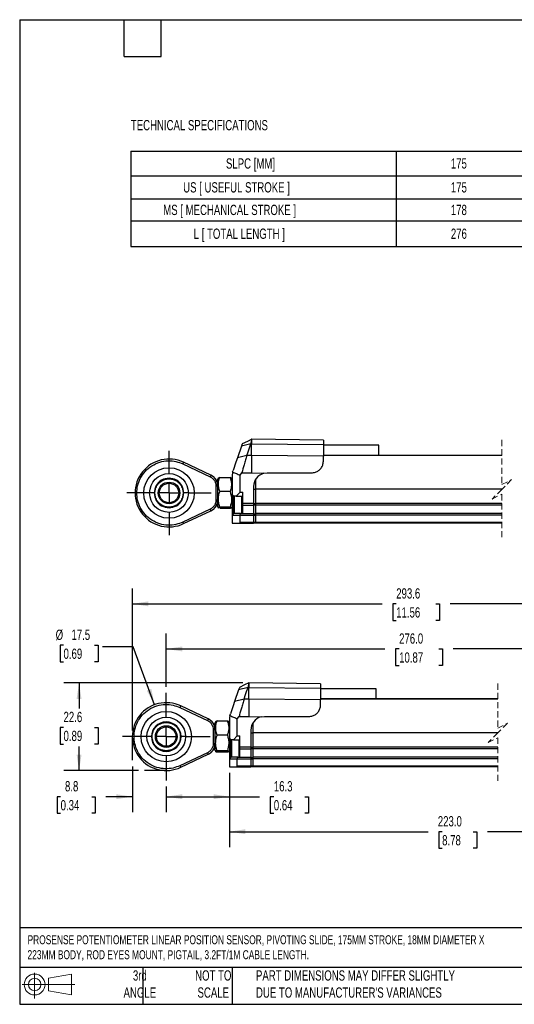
# Model space of a CAD drawing. Header units: millimetres. Extents: x 8 to 341, y 8 to 262.
# Tile 1 of 5: x 8 to 136, y 8 to 262. Entities that reach past the tile are written whole.
import ezdxf

# ---------------------------------------------------------------- set-up
doc = ezdxf.new("R2010")
doc.units = ezdxf.units.MM
doc.header["$LTSCALE"] = 1.25
doc.linetypes.add('CENTERX2', pattern=[20.32, 12.7, -2.54, 2.54, -2.54])
doc.linetypes.add('HIDDEN', pattern=[1.905, 1.27, -0.635])
doc.layers.add('CENTER', color=40, linetype='CENTERX2')
doc.layers.add('DIMENSIONS', color=140, linetype='Continuous', lineweight=25)
doc.layers.add('TEXT', color=140, linetype='Continuous', lineweight=25)
doc.styles.add('SLDTEXTSTYLE0', font='TXT', dxfattribs={"width": 0.7})
doc.dimstyles.new('SLDDIMSTYLE0', dxfattribs={"dimtxt": 2.69751, "dimasz": 4.1275, "dimexe": 0, "dimexo": 0.0625, "dimgap": 0.674377, "dimtad": 0, "dimtih": 1, "dimtoh": 1, "dimrnd": 1e-09, "dimzin": 12, "dimdsep": 46, "dimtxsty": 'SLDTEXTSTYLE0', "dimsah": 1, "dimcen": 0.09, "dimadec": 0, "dimazin": 3, "dimtfac": 1, "dimtmove": 0, "dimatfit": 0, "dimfxl": 0, "dimfrac": 2, "dimtolj": 1, "dimtzin": 12, "dimarcsym": 0})
doc.dimstyles.new('SLDDIMSTYLE1', dxfattribs={"dimtxt": 2.69751, "dimasz": 4.1275, "dimexe": 0, "dimexo": 0.0625, "dimgap": 0.674377, "dimtad": 0, "dimtih": 1, "dimtoh": 1, "dimrnd": 1e-09, "dimzin": 12, "dimdsep": 46, "dimtxsty": 'SLDTEXTSTYLE0', "dimsah": 1, "dimcen": 0.09, "dimadec": 0, "dimazin": 3, "dimtfac": 1, "dimtofl": 0, "dimtmove": 0, "dimatfit": 3, "dimfxl": 0, "dimfrac": 2, "dimtolj": 1, "dimtzin": 12, "dimarcsym": 0})
doc.dimstyles.new('SLDDIMSTYLE3', dxfattribs={"dimtxt": 2.69751, "dimasz": 4.1275, "dimexe": 0, "dimexo": 0.0625, "dimgap": 0.674377, "dimtad": 0, "dimtih": 1, "dimtoh": 1, "dimrnd": 1e-09, "dimzin": 4, "dimdsep": 46, "dimtxsty": 'SLDTEXTSTYLE0', "dimsah": 1, "dimcen": 0.09, "dimadec": 0, "dimazin": 1, "dimtfac": 1, "dimtofl": 0, "dimtmove": 0, "dimatfit": 3, "dimfxl": 0, "dimfrac": 2, "dimtolj": 1, "dimtzin": 12, "dimarcsym": 0})
doc.dimstyles.new('SLDDIMSTYLE4', dxfattribs={"dimtxt": 2.69751, "dimasz": 4.1275, "dimexe": 0, "dimexo": 0.0625, "dimgap": 0.674377, "dimtad": 0, "dimtih": 1, "dimtoh": 1, "dimrnd": 1e-09, "dimzin": 12, "dimdsep": 46, "dimtxsty": 'SLDTEXTSTYLE0', "dimsah": 1, "dimcen": 0, "dimadec": 0, "dimazin": 3, "dimtfac": 1, "dimtofl": 0, "dimtmove": 0, "dimatfit": 3, "dimfxl": 0, "dimfrac": 2, "dimtolj": 1, "dimtzin": 12, "dimarcsym": 0})

# ---------------------------------------------------------------- blocks, each defined once
blk = doc.blocks.new('Block11')
at = {"color": 7, "linetype": 'Continuous', "lineweight": 18}
for p, q in [((3.24, 6.64), (3.24, 0)), ((6.85, 5.21), (12.72, 6.29)), ((6.85, 2), (6.85, 5.21)), ((12.72, 6.29), (12.72, 0.91)), ((0, 3.6), (13.59, 3.6)), ((6.85, 2), (12.72, 0.91))]:
    blk.add_line(p, q, dxfattribs=at)
for radius in [2.69, 1.61]:
    blk.add_circle((3.24, 3.6), radius, dxfattribs=at)
blk = doc.blocks.new('Block12')
at = {"color": 7, "linetype": 'Continuous'}
blk.add_blockref('Block11', (0, 0), dxfattribs=at)
blk = doc.blocks.new('SW_TABLEANNOTATION_0')
at = {"layer": 'DIMENSIONS', "color": 0}
for p, q in [((0, 0), (0, -6.37)), ((0, 0), (68.44, 0)), ((68.44, 0), (68.44, -6.37)), ((68.44, 0), (103.4, 0)), ((103.4, 0), (103.4, -6.37)), ((0, -6.37), (0, -12.32)), ((0, -6.37), (68.44, -6.37)), ((68.44, -6.37), (68.44, -12.32)), ((68.44, -6.37), (103.4, -6.37)), ((103.4, -6.37), (103.4, -12.32)), ((0, -12.32), (0, -18)), ((0, -12.32), (68.44, -12.32)), ((68.44, -12.32), (68.44, -18)), ((68.44, -12.32), (103.4, -12.32)), ((103.4, -12.32), (103.4, -18)), ((0, -18), (0, -24.6)), ((0, -18), (68.44, -18)), ((68.44, -18), (68.44, -24.6)), ((68.44, -18), (103.4, -18)), ((103.4, -18), (103.4, -24.6)), ((0, -24.6), (68.44, -24.6)), ((68.44, -24.6), (103.4, -24.6))]:
    blk.add_line(p, q, dxfattribs=at)
at = {"layer": 'DIMENSIONS', "color": 0, "attachment_point": 1, "style": 'SLDTEXTSTYLE0'}
for s, insert, char_height in [('SLPC [MM]', (24.54, -1.87), 2.646), ('175', (82.56, -1.87), 2.646), ('US [ USEFUL STROKE ]', (13.5, -8.03), 2.6458), ('175', (82.56, -8.03), 2.646), ('MS [ MECHANICAL STROKE ]', (8.35, -13.85), 2.6458), ('178', (82.56, -13.85), 2.646), ('L [ TOTAL LENGTH ]', (16.21, -19.99), 2.6458), ('276', (82.56, -19.99), 2.646)]:
    blk.add_mtext(s, dxfattribs=dict(at, insert=insert, char_height=char_height))
blk = doc.blocks.new('SW_BROKEN_VIEW_0')
at = {"color": 0}
for p, q in [((-8.75, 8.75), (-8.75, 2.65)), ((185.34, 8.73), (185.34, 3.49)), ((0, 0), (-5.61, 0))]:
    blk.add_line(p, q, dxfattribs=at)
blk = doc.blocks.new('_D_1')
at = {"layer": 'DIMENSIONS'}
for p, q in [((37, 69.3), (37, 57.53)), ((45.75, 64.12), (45.75, 57.53)), ((18.5, 61.5), (17.59, 61.5)), ((17.59, 61.5), (17.59, 57.21)), ((26.51, 61.5), (27.42, 61.5)), ((27.42, 61.5), (27.42, 57.21)), ((37, 61.5), (30.17, 61.5)), ((45.75, 61.5), (53.68, 61.5)), ((17.59, 57.21), (18.5, 57.21)), ((27.42, 57.21), (26.51, 57.21))]:
    blk.add_line(p, q, dxfattribs=at)
for points in [[(37, 61.5), (32.87, 62.13), (32.87, 60.86)], [(45.75, 61.5), (49.87, 60.86), (49.87, 62.13)]]:
    blk.add_solid(points, dxfattribs=at)
at = {"layer": 'DIMENSIONS', "char_height": 2.646, "attachment_point": 1, "style": 'SLDTEXTSTYLE0'}
for s, insert in [('8.8', (19.62, 65.51)), ('0.34', (18.5, 60.62))]:
    blk.add_mtext(s, dxfattribs=dict(at, insert=insert))
blk = doc.blocks.new('_D_2')
at = {"layer": 'DIMENSIONS'}
for p, q in [((65.47, 90.84), (19.29, 90.84)), ((23.26, 90.84), (23.26, 84.26)), ((19.25, 79.37), (18.35, 79.37)), ((18.35, 79.37), (18.35, 75.08)), ((27.27, 79.37), (28.17, 79.37)), ((28.17, 79.37), (28.17, 75.08)), ((18.35, 75.08), (19.25, 75.08)), ((23.26, 68.24), (23.26, 74.48)), ((28.17, 75.08), (27.27, 75.08)), ((38.55, 68.24), (19.29, 68.24))]:
    blk.add_line(p, q, dxfattribs=at)
for points in [[(23.26, 90.84), (22.62, 86.72), (23.89, 86.72)], [(23.26, 68.24), (23.89, 72.37), (22.62, 72.37)]]:
    blk.add_solid(points, dxfattribs=at)
at = {"layer": 'DIMENSIONS', "char_height": 2.646, "attachment_point": 1, "style": 'SLDTEXTSTYLE0'}
for s, insert in [('22.6', (19.25, 83.39)), ('0.89', (19.25, 78.5))]:
    blk.add_mtext(s, dxfattribs=dict(at, insert=insert))
blk = doc.blocks.new('_D_3')
at = {"layer": 'DIMENSIONS'}
for p, q in [((37, 78.58), (37, 115.21)), ((231.08, 78.56), (231.08, 115.21)), ((167.4, 113), (165.64, 109.48)), ((168.28, 111.24), (167.4, 113)), ((37, 111.24), (101.43, 111.24)), ((105.08, 111.24), (104.17, 111.24)), ((104.17, 111.24), (104.17, 106.95)), ((115.34, 111.24), (116.25, 111.24)), ((116.25, 111.24), (116.25, 106.95)), ((164.75, 111.24), (119, 111.24)), ((165.64, 109.48), (164.75, 111.24)), ((231.08, 111.24), (168.28, 111.24)), ((104.17, 106.95), (105.08, 106.95)), ((116.25, 106.95), (115.34, 106.95))]:
    blk.add_line(p, q, dxfattribs=at)
for points in [[(37, 111.24), (41.12, 110.61), (41.12, 111.88)], [(231.08, 111.24), (226.96, 111.88), (226.96, 110.61)]]:
    blk.add_solid(points, dxfattribs=at)
at = {"layer": 'DIMENSIONS', "char_height": 2.646, "attachment_point": 1, "style": 'SLDTEXTSTYLE0'}
for s, insert in [('293.6', (105.08, 115.26)), ('11.56', (105.08, 110.36))]:
    blk.add_mtext(s, dxfattribs=dict(at, insert=insert))
blk = doc.blocks.new('_D_6')
at = {"layer": 'DIMENSIONS'}
for p, q in [((62.07, 67.61), (62.07, 48.5)), ((185.51, 67.59), (185.51, 48.5)), ((152.83, 54.23), (151.06, 50.7)), ((153.71, 52.47), (152.83, 54.23)), ((62.07, 52.47), (113.28, 52.47)), ((116.93, 52.47), (116.03, 52.47)), ((116.03, 52.47), (116.03, 48.18)), ((124.95, 52.47), (125.85, 52.47)), ((125.85, 52.47), (125.85, 48.18)), ((150.18, 52.47), (128.6, 52.47)), ((151.06, 50.7), (150.18, 52.47)), ((185.51, 52.47), (153.71, 52.47)), ((116.03, 48.18), (116.93, 48.18)), ((125.85, 48.18), (124.95, 48.18))]:
    blk.add_line(p, q, dxfattribs=at)
for points in [[(62.07, 52.47), (66.19, 51.83), (66.19, 53.1)], [(185.51, 52.47), (181.38, 53.1), (181.38, 51.83)]]:
    blk.add_solid(points, dxfattribs=at)
at = {"layer": 'DIMENSIONS', "char_height": 2.646, "attachment_point": 1, "style": 'SLDTEXTSTYLE0'}
for s, insert in [('223.0', (115.81, 56.48)), ('8.78', (116.93, 51.59))]:
    blk.add_mtext(s, dxfattribs=dict(at, insert=insert))
blk = doc.blocks.new('_D_8')
at = {"layer": 'DIMENSIONS'}
for p, q in [((62.07, 67.61), (62.07, 57.53)), ((45.75, 64.12), (45.75, 57.53)), ((45.75, 61.5), (62.07, 61.5)), ((62.07, 61.5), (69.84, 61.5)), ((73.5, 61.5), (72.59, 61.5)), ((72.59, 61.5), (72.59, 57.21)), ((81.51, 61.5), (82.42, 61.5)), ((82.42, 61.5), (82.42, 57.21)), ((72.59, 57.21), (73.5, 57.21)), ((82.42, 57.21), (81.51, 57.21))]:
    blk.add_line(p, q, dxfattribs=at)
for points in [[(45.75, 61.5), (49.87, 60.86), (49.87, 62.13)], [(62.07, 61.5), (57.94, 62.13), (57.94, 60.86)]]:
    blk.add_solid(points, dxfattribs=at)
at = {"layer": 'DIMENSIONS', "char_height": 2.646, "attachment_point": 1, "style": 'SLDTEXTSTYLE0'}
for s, insert in [('16.3', (73.5, 65.51)), ('0.64', (73.5, 60.62))]:
    blk.add_mtext(s, dxfattribs=dict(at, insert=insert))
blk = doc.blocks.new('_D_9')
at = {"layer": 'DIMENSIONS'}
for p, q in [((19.25, 100.57), (18.35, 100.57)), ((18.35, 100.57), (18.35, 96.29)), ((27.27, 100.57), (28.17, 100.57)), ((28.17, 100.57), (28.17, 96.29)), ((37.24, 100.19), (29.3, 100.19)), ((42.73, 85.21), (37.24, 100.19)), ((18.35, 96.29), (19.25, 96.29)), ((28.17, 96.29), (27.27, 96.29))]:
    blk.add_line(p, q, dxfattribs=at)
blk.add_solid([(42.73, 85.21), (41.91, 89.3), (40.72, 88.87)], dxfattribs=at)
at = {"layer": 'DIMENSIONS', "char_height": 2.646, "attachment_point": 1, "style": 'SLDTEXTSTYLE0'}
for s, insert in [('%%c', (17.22, 104.59)), ('17.5', (21.29, 104.59)), ('0.69', (19.25, 99.7))]:
    blk.add_mtext(s, dxfattribs=dict(at, insert=insert))
blk = doc.blocks.new('_D_10')
at = {"layer": 'DIMENSIONS'}
for p, q in [((45.75, 89.87), (45.75, 103.57)), ((222.18, 90), (222.18, 103.57)), ((45.75, 99.6), (102.18, 99.6)), ((105.83, 99.6), (104.93, 99.6)), ((104.93, 99.6), (104.93, 95.31)), ((116.09, 99.6), (117, 99.6)), ((117, 99.6), (117, 95.31)), ((164.81, 99.6), (119.75, 99.6)), ((165.69, 97.84), (164.81, 99.6)), ((167.45, 101.37), (165.69, 97.84)), ((168.34, 99.6), (167.45, 101.37)), ((222.18, 99.6), (168.34, 99.6)), ((104.93, 95.31), (105.83, 95.31)), ((117, 95.31), (116.09, 95.31))]:
    blk.add_line(p, q, dxfattribs=at)
for points in [[(45.75, 99.6), (49.87, 98.97), (49.87, 100.24)], [(222.18, 99.6), (218.06, 100.24), (218.06, 98.97)]]:
    blk.add_solid(points, dxfattribs=at)
at = {"layer": 'DIMENSIONS', "char_height": 2.646, "attachment_point": 1, "style": 'SLDTEXTSTYLE0'}
for s, insert in [('276.0', (105.83, 103.62)), ('10.87', (105.83, 98.73))]:
    blk.add_mtext(s, dxfattribs=dict(at, insert=insert))
blk = doc.blocks.new('SW_CENTERMARKSYMBOL_1')
at = {"layer": 'CENTER', "color": 0}
for p, q in [((0, 5.08), (0, 11.29)), ((0, 0), (0, 2.54)), ((-5.08, 0), (-11.29, 0)), ((0, 0), (-2.54, 0)), ((0, 0), (0, -2.54)), ((0, 0), (2.54, 0)), ((5.08, 0), (11.29, 0)), ((0, -5.08), (0, -11.29))]:
    blk.add_line(p, q, dxfattribs=at)
blk = doc.blocks.new('SW_CENTERMARKSYMBOL_2')
at = {"layer": 'CENTER', "color": 0}
for p, q in [((0, 5.08), (0, 10.84)), ((0, 0), (0, 2.54)), ((-5.08, 0), (-10.84, 0)), ((0, 0), (-2.54, 0)), ((0, 0), (0, -2.54)), ((0, 0), (2.54, 0)), ((5.08, 0), (10.84, 0)), ((0, -5.08), (0, -10.84))]:
    blk.add_line(p, q, dxfattribs=at)

msp = doc.modelspace()

# ---------------------------------------------------------------- linework, layer by layer
for p, q in [((67.556, 152.498), (65.133, 151.882)), ((67.556, 152.498), (67.781, 152.498)), ((67.781, 153.692), (67.772, 153.692)), ((86.281, 153.449), (67.781, 153.692)), ((67.781, 153.692), (67.781, 152.498)), ((67.781, 149.519), (67.781, 152.498)), ((67.781, 152.498), (86.281, 152.324)), ((86.281, 153.449), (86.281, 152.324)), ((65.133, 151.882), (64.106, 148.897)), ((86.281, 152.324), (86.281, 149.344)), ((100.625, 152.192), (86.281, 152.192)), ((100.625, 149.545), (100.625, 152.192)), ((50.006, 147.347), (57.1, 143.996)), ((57.292, 144.403), (50.198, 147.754)), ((66.528, 149.519), (64.106, 148.897)), ((67.781, 149.519), (66.528, 149.519)), ((67.781, 149.519), (67.781, 145.048)), ((86.281, 149.344), (67.781, 149.519)), ((132.33, 149.545), (86.281, 149.545)), ((132.33, 149.542), (86.281, 149.542)), ((86.281, 148.035), (86.281, 149.344)), ((62.88, 145.26), (62.999, 145.68)), ((64.781, 144.428), (65.247, 145.048)), ((65.247, 145.048), (67.781, 145.048)), ((67.781, 145.048), (70.926, 144.929)), ((70.926, 144.929), (71.781, 145.035)), ((71.781, 145.035), (83.281, 145.035)), ((59.239, 143.735), (59.011, 143.342)), ((59.011, 143.342), (59.011, 142.072)), ((59.011, 142.342), (59.011, 142.342)), ((59.557, 143.877), (59.288, 143.707)), ((59.557, 143.877), (62.235, 143.877)), ((62.546, 143.707), (62.235, 143.877)), ((62.781, 143.342), (62.564, 143.718)), ((62.781, 144.379), (62.781, 139.442)), ((64.781, 140.042), (64.781, 144.428)), ((68.781, 143.286), (68.781, 140.801)), ((42.651, 139.842), (41.53, 139.842)), ((42.817, 139.842), (42.651, 139.842)), ((50.272, 139.842), (50.106, 139.842)), ((58.561, 141.691), (58.561, 137.993)), ((58.561, 141.691), (59.011, 141.691)), ((59.011, 142.072), (59.011, 136.342)), ((62.235, 140.245), (59.557, 140.245)), ((64.781, 140.042), (63.781, 139.042)), ((64.781, 140.042), (65.481, 140.042)), ((65.481, 137.112), (65.481, 140.042)), ((68.281, 141.535), (68.281, 137.112)), ((68.281, 140.821), (68.781, 140.821)), ((132.33, 140.801), (68.781, 140.801)), ((68.781, 140.801), (68.781, 137.092)), ((59.011, 137.993), (58.561, 137.993)), ((59.011, 137.342), (59.011, 137.342)), ((63.181, 139.042), (62.781, 139.442)), ((62.781, 139.442), (62.781, 138.877)), ((62.781, 137.292), (62.781, 138.877)), ((62.781, 137.342), (62.781, 134.142)), ((63.231, 139.042), (62.981, 138.792)), ((62.981, 138.792), (62.981, 134.792)), ((63.781, 139.042), (63.181, 139.042)), ((63.181, 139.042), (63.181, 138.992)), ((63.281, 139.042), (63.281, 134.542)), ((63.781, 139.042), (65.481, 139.042)), ((65.181, 139.042), (65.181, 134.542)), ((65.481, 138.792), (65.231, 139.042)), ((57.1, 135.687), (50.006, 132.336)), ((50.198, 131.929), (57.292, 135.28)), ((59.011, 136.342), (59.239, 135.948)), ((62.235, 136.209), (59.557, 136.209)), ((62.235, 135.806), (59.557, 135.806)), ((62.564, 135.965), (62.781, 136.342)), ((62.981, 134.792), (63.231, 134.542)), ((65.231, 134.542), (65.481, 134.792)), ((68.281, 137.112), (65.481, 137.112)), ((65.481, 136.712), (65.481, 137.112)), ((65.481, 136.712), (68.281, 136.712)), ((65.481, 134.542), (65.481, 136.712)), ((68.281, 137.153), (68.781, 137.153)), ((68.281, 137.112), (68.281, 136.712)), ((68.281, 136.812), (68.781, 136.812)), ((68.281, 136.712), (68.281, 134.542)), ((132.33, 137.092), (68.781, 137.092)), ((68.781, 137.092), (68.781, 136.692)), ((132.33, 136.692), (68.781, 136.692)), ((68.781, 136.692), (68.781, 134.522)), ((63.181, 134.542), (62.781, 134.142)), ((62.781, 134.142), (62.781, 132.042)), ((62.781, 134.142), (64.781, 134.142)), ((63.181, 134.592), (63.181, 134.542)), ((64.947, 134.542), (63.181, 134.542)), ((64.781, 134.142), (64.947, 134.542)), ((64.781, 132.242), (64.781, 134.142)), ((64.781, 134.142), (68.281, 134.142)), ((68.281, 132.242), (64.781, 132.242)), ((64.947, 134.542), (68.281, 134.542)), ((68.281, 134.542), (68.281, 134.142)), ((68.281, 134.442), (68.781, 134.442)), ((68.281, 134.142), (68.281, 132.242)), ((68.281, 134.1), (68.781, 134.1)), ((68.781, 132.242), (68.281, 132.242)), ((68.281, 132.042), (68.281, 132.242)), ((68.281, 132.142), (68.781, 132.142)), ((132.33, 134.522), (68.781, 134.522)), ((68.781, 134.522), (68.781, 134.122)), ((132.33, 134.122), (68.781, 134.122)), ((68.781, 134.122), (68.781, 132.222)), ((132.33, 132.222), (68.781, 132.222)), ((68.781, 132.222), (68.781, 132.022)), ((62.781, 132.042), (64.581, 132.042)), ((64.581, 132.042), (68.281, 132.042)), ((132.33, 132.022), (68.781, 132.022)), ((64.418, 89.035), (63.391, 86.05)), ((66.84, 89.651), (64.418, 89.035)), ((66.84, 89.651), (67.066, 89.651)), ((67.066, 90.845), (67.056, 90.845)), ((85.566, 90.603), (67.066, 90.845)), ((67.066, 90.845), (67.066, 89.651)), ((67.066, 86.672), (67.066, 89.651)), ((67.066, 89.651), (85.566, 89.477)), ((85.566, 90.603), (85.566, 89.477)), ((85.566, 89.477), (85.566, 86.497)), ((99.909, 89.345), (85.566, 89.345)), ((99.909, 86.698), (99.909, 89.345)), ((65.813, 86.672), (63.391, 86.05)), ((67.066, 86.672), (65.813, 86.672)), ((67.066, 86.672), (67.066, 82.201)), ((85.566, 86.497), (67.066, 86.672)), ((131.26, 86.698), (85.566, 86.698)), ((131.26, 86.695), (85.566, 86.695)), ((85.566, 85.188), (85.566, 86.497)), ((49.29, 84.5), (56.385, 81.15)), ((56.577, 81.557), (49.483, 84.907)), ((62.066, 81.532), (62.066, 76.595)), ((62.165, 82.414), (62.284, 82.833)), ((64.066, 81.581), (64.531, 82.201)), ((64.066, 77.195), (64.066, 81.581)), ((64.531, 82.201), (67.066, 82.201)), ((67.066, 82.201), (70.211, 82.082)), ((70.211, 82.082), (71.066, 82.188)), ((71.066, 82.188), (82.566, 82.188)), ((57.846, 78.844), (57.846, 75.146)), ((57.846, 78.844), (58.296, 78.844)), ((58.514, 80.872), (58.296, 80.495)), ((58.296, 80.495), (58.296, 79.226)), ((58.296, 79.495), (58.296, 79.495)), ((58.296, 79.226), (58.296, 73.495)), ((58.842, 81.031), (61.52, 81.031)), ((62.066, 80.495), (61.852, 80.866)), ((68.066, 80.428), (68.066, 77.954)), ((41.936, 76.995), (40.786, 76.995)), ((42.102, 76.995), (41.936, 76.995)), ((49.557, 76.995), (49.39, 76.995)), ((61.52, 77.398), (58.842, 77.398)), ((62.466, 76.195), (62.066, 76.595)), ((62.066, 76.595), (62.066, 76.03)), ((64.066, 77.195), (63.066, 76.195)), ((64.066, 77.195), (64.766, 77.195)), ((64.766, 74.265), (64.766, 77.195)), ((67.566, 78.688), (67.566, 74.265)), ((67.566, 77.974), (68.066, 77.974)), ((131.26, 77.954), (68.066, 77.954)), ((68.066, 77.954), (68.066, 74.245)), ((58.296, 75.146), (57.846, 75.146)), ((58.296, 74.495), (58.296, 74.495)), ((62.066, 74.445), (62.066, 76.03)), ((62.066, 74.495), (62.066, 71.295)), ((62.516, 76.195), (62.266, 75.945)), ((62.266, 75.945), (62.266, 71.945)), ((63.066, 76.195), (62.466, 76.195)), ((62.466, 76.195), (62.466, 76.145)), ((62.566, 76.195), (62.566, 71.695)), ((63.066, 76.195), (64.766, 76.195)), ((64.466, 76.195), (64.466, 71.695)), ((64.766, 75.945), (64.516, 76.195)), ((67.566, 74.265), (64.766, 74.265)), ((64.766, 73.865), (64.766, 74.265)), ((64.766, 73.865), (67.566, 73.865)), ((64.766, 71.695), (64.766, 73.865)), ((67.566, 74.306), (68.066, 74.306)), ((67.566, 74.265), (67.566, 73.865)), ((67.566, 73.965), (68.066, 73.965)), ((67.566, 73.865), (67.566, 71.695)), ((131.26, 74.245), (68.066, 74.245)), ((68.066, 74.245), (68.066, 73.845)), ((131.26, 73.845), (68.066, 73.845)), ((68.066, 73.845), (68.066, 71.675)), ((56.385, 72.84), (49.29, 69.49)), ((49.483, 69.083), (56.577, 72.433)), ((58.296, 73.495), (58.514, 73.117)), ((61.52, 73.363), (58.842, 73.363)), ((61.52, 72.959), (58.842, 72.959)), ((61.852, 73.124), (62.066, 73.495)), ((62.466, 71.695), (62.066, 71.295)), ((62.066, 71.295), (62.066, 69.195)), ((62.066, 71.295), (64.066, 71.295)), ((62.266, 71.945), (62.516, 71.695)), ((62.466, 71.745), (62.466, 71.695)), ((64.232, 71.695), (62.466, 71.695)), ((64.066, 71.295), (64.232, 71.695)), ((64.066, 69.395), (64.066, 71.295)), ((64.066, 71.295), (67.566, 71.295)), ((64.232, 71.695), (67.566, 71.695)), ((64.516, 71.695), (64.766, 71.945)), ((67.566, 71.695), (67.566, 71.295)), ((67.566, 71.595), (68.066, 71.595)), ((67.566, 71.295), (67.566, 69.395)), ((67.566, 71.253), (68.066, 71.253)), ((131.26, 71.675), (68.066, 71.675)), ((68.066, 71.675), (68.066, 71.275)), ((131.26, 71.275), (68.066, 71.275)), ((68.066, 71.275), (68.066, 69.375)), ((62.066, 69.195), (63.866, 69.195)), ((63.866, 69.195), (67.566, 69.195)), ((67.566, 69.395), (64.066, 69.395)), ((68.066, 69.395), (67.566, 69.395)), ((67.566, 69.195), (67.566, 69.395)), ((67.566, 69.295), (68.066, 69.295)), ((131.26, 69.375), (68.066, 69.375)), ((68.066, 69.375), (68.066, 69.175)), ((131.26, 69.175), (68.066, 69.175))]:
    msp.add_line(p, q)
at = {"color": 7, "linetype": 'HIDDEN', "lineweight": 18}
for p, q in [((132.33, 153.514), (132.33, 142.033)), ((132.33, 142.033), (134.83, 143.283)), ((134.83, 143.283), (132.33, 140.783)), ((132.33, 140.783), (129.83, 138.283)), ((129.83, 138.283), (132.33, 139.533)), ((132.33, 139.533), (132.33, 128.053)), ((131.26, 90.667), (131.26, 79.187)), ((131.26, 79.187), (133.76, 80.437)), ((133.76, 80.437), (131.26, 77.937)), ((131.26, 77.937), (128.76, 75.437)), ((128.76, 75.437), (131.26, 76.687)), ((131.26, 76.687), (131.26, 65.206))]:
    msp.add_line(p, q, dxfattribs=at)
at = {"flags": 128}
for points in [[(67.786, 153.699), (66.684, 153.161), (65.349, 152.51)], [(66.528, 149.519), (66.861, 150.483), (67.208, 151.49), (67.556, 152.498)], [(50.198, 147.754), (50.194, 147.746), (50.183, 147.723), (50.165, 147.685), (50.142, 147.635), (50.112, 147.573), (50.079, 147.503), (50.043, 147.426), (50.006, 147.347)], [(64.106, 148.897), (63.716, 147.763), (62.999, 145.68)], [(57.292, 144.403), (57.289, 144.396), (57.278, 144.372), (57.26, 144.335), (57.236, 144.284), (57.207, 144.222), (57.174, 144.152), (57.138, 144.076), (57.1, 143.996)], [(57.292, 135.28), (57.289, 135.288), (57.278, 135.311), (57.26, 135.348), (57.236, 135.399), (57.207, 135.461), (57.174, 135.531), (57.138, 135.607), (57.1, 135.687)], [(50.006, 132.336), (50.043, 132.257), (50.079, 132.181), (50.112, 132.11), (50.142, 132.049), (50.165, 131.998), (50.183, 131.96), (50.194, 131.937), (50.198, 131.929)], [(64.625, 89.636), (64.617, 89.614), (64.53, 89.362), (64.418, 89.035)], [(67.071, 90.852), (65.968, 90.314), (64.634, 89.663)], [(65.813, 86.672), (66.146, 87.637), (66.493, 88.643), (66.84, 89.651)], [(49.483, 84.907), (49.479, 84.899), (49.468, 84.876), (49.45, 84.838), (49.426, 84.788), (49.397, 84.726), (49.364, 84.656), (49.328, 84.579), (49.29, 84.5)], [(63.391, 86.05), (63.001, 84.917), (62.657, 83.917), (62.284, 82.833)], [(56.577, 81.557), (56.573, 81.549), (56.563, 81.526), (56.545, 81.488), (56.521, 81.437), (56.492, 81.376), (56.459, 81.305), (56.423, 81.229), (56.385, 81.15)], [(56.577, 72.433), (56.573, 72.441), (56.563, 72.464), (56.545, 72.502), (56.521, 72.552), (56.492, 72.614), (56.459, 72.684), (56.423, 72.761), (56.385, 72.84)], [(49.29, 69.49), (49.328, 69.41), (49.364, 69.334), (49.397, 69.264), (49.426, 69.202), (49.45, 69.151), (49.468, 69.114), (49.479, 69.091), (49.483, 69.083)]]:
    msp.add_lwpolyline(points, dxfattribs=at)
for centre, radius in [((46.461, 139.842), 6.5), ((46.461, 139.842), 6.5), ((46.461, 139.842), 5), ((46.461, 139.842), 2.8), ((46.461, 139.842), 2.5), ((45.746, 76.995), 6.5), ((45.746, 76.995), 6.5), ((45.746, 76.995), 5), ((45.746, 76.995), 2.8), ((45.746, 76.995), 2.5)]:
    msp.add_circle(centre, radius)
for centre, radius, start, end in [((46.461, 139.842), 8.75, 64.72148, 295.27852), ((66.781, 144.379), 3.999, 167.26353, 180.00065), ((71.781, 141.535), 3.5, 104.14862, 180.00033), ((46.461, 139.842), 3.81, 359.99993, 180.00007), ((56.011, 141.691), 3, 359.99989, 64.7219), ((46.461, 139.842), 3.81, 179.99993, 0.00007), ((56.011, 137.993), 3, 295.27811, 0.0001), ((64.581, 132.242), 0.2, 270.0022, 359.99674), ((45.746, 76.995), 8.75, 64.72148, 295.27852), ((55.296, 78.844), 3, 359.99989, 64.7219), ((66.066, 81.532), 4, 167.26508, 180.00006), ((71.066, 78.688), 3.5, 104.149, 179.99979), ((45.746, 76.995), 3.81, 0.00006, 179.99994), ((45.746, 76.995), 3.81, 180.00004, 359.99996), ((55.296, 75.146), 3, 295.27811, 0.0001), ((63.866, 69.395), 0.2, 269.99735, 0.00372)]:
    msp.add_arc(centre, radius, start, end)
for points, knots in [([(65.34, 152.483), (65.338, 152.476), (65.306, 152.384), (65.237, 152.184), (65.171, 151.991), (65.133, 151.882)], [0, 0, 0, 0, 0.036093, 0.4570425, 1, 1, 1, 1]), ([(67.772, 153.691), (67.771, 153.69), (67.771, 153.685), (67.769, 153.674), (67.765, 153.655), (67.76, 153.629), (67.754, 153.595), (67.747, 153.553), (67.734, 153.483), (67.719, 153.402), (67.703, 153.313), (67.689, 153.235), (67.674, 153.15), (67.657, 153.059), (67.64, 152.961), (67.621, 152.857), (67.593, 152.702), (67.571, 152.582), (67.556, 152.498)], [0, 0, 0, 0, 0.0027598, 0.0121416, 0.0279813, 0.0502495, 0.078892, 0.1138529, 0.1550613, 0.2559896, 0.315405, 0.3806631, 0.4516341, 0.5281798, 0.6101464, 0.6973739, 0.7896967, 1, 1, 1, 1]), ([(50.006, 132.336), (49.43, 132.109), (48.221, 131.631), (46.176, 131.462), (44.023, 131.802), (41.963, 132.743), (40.234, 134.203), (38.999, 136.005), (38.307, 137.927), (38.092, 139.842), (38.307, 141.757), (38.999, 143.678), (40.234, 145.48), (41.963, 146.94), (44.023, 147.882), (46.176, 148.221), (48.221, 148.052), (49.43, 147.574), (50.006, 147.347)], [0, 0, 0, 0, 0.0555177, 0.1166137, 0.1820907, 0.2500003, 0.3179094, 0.3833864, 0.4444826, 0.5, 0.5555174, 0.6166136, 0.6820906, 0.7499997, 0.8179093, 0.8833863, 0.9444823, 1, 1, 1, 1]), ([(66.528, 149.519), (66.42, 149.142), (66.193, 148.349), (65.766, 146.858), (65.447, 145.745), (65.247, 145.048)], [0, 0, 0, 0, 0.2530368, 0.5321385, 1, 1, 1, 1]), ([(83.281, 145.035), (83.599, 145.065), (84.228, 145.123), (85.071, 145.571), (85.728, 146.223), (86.188, 147.067), (86.249, 147.703), (86.281, 148.035)], [0, 0, 0, 0, 0.2022053, 0.4007586, 0.59503, 0.7885436, 1, 1, 1, 1]), ([(62.88, 145.26), (63.199, 145.131), (63.841, 144.872), (64.467, 144.576), (64.781, 144.428)], [0, 0, 0, 0, 0.497842, 1, 1, 1, 1]), ([(42.817, 139.842), (42.846, 140.186), (42.911, 140.966), (43.404, 141.912), (44.062, 142.623), (44.745, 143.095), (45.564, 143.411), (46.461, 143.524), (47.359, 143.411), (48.177, 143.095), (48.861, 142.623), (49.519, 141.912), (50.012, 140.966), (50.077, 140.186), (50.106, 139.842)], [0, 0, 0, 0, 0.0903183, 0.204563, 0.2714199, 0.3439361, 0.420785, 0.4999994, 0.5792138, 0.6560639, 0.7285801, 0.795437, 0.9096817, 1, 1, 1, 1]), ([(57.1, 143.996), (57.305, 143.879), (57.723, 143.639), (58.192, 143.072), (58.504, 142.406), (58.543, 141.926), (58.561, 141.691)], [0, 0, 0, 0, 0.2449475, 0.5000006, 0.7550507, 1, 1, 1, 1]), ([(59.015, 142.326), (58.951, 142.54), (58.821, 142.973), (58.446, 143.548), (57.965, 144.038), (57.568, 144.257), (57.373, 144.365)], [0, 0, 0, 0, 0.2466749, 0.4998474, 0.7531026, 1, 1, 1, 1]), ([(59.557, 140.245), (59.372, 140.933), (59.044, 142.151), (59.401, 143.354), (59.557, 143.877)], [0, 0, 0, 0, 0.5641751, 1, 1, 1, 1]), ([(62.235, 143.877), (62.386, 143.357), (62.698, 142.282), (62.498, 141.023), (62.275, 140.364), (62.235, 140.245)], [0, 0, 0, 0, 0.4351993, 0.8985092, 1, 1, 1, 1]), ([(50.106, 139.842), (50.077, 139.497), (50.012, 138.717), (49.519, 137.771), (48.861, 137.06), (48.177, 136.589), (47.359, 136.272), (46.461, 136.16), (45.564, 136.272), (44.745, 136.589), (44.062, 137.06), (43.404, 137.771), (42.911, 138.717), (42.846, 139.497), (42.817, 139.842)], [0, 0, 0, 0, 0.0903183, 0.204563, 0.2714199, 0.3439361, 0.4207862, 0.5000006, 0.579215, 0.6560639, 0.7285801, 0.795437, 0.9096817, 1, 1, 1, 1]), ([(51.394, 139.842), (51.412, 139.842), (51.572, 139.842), (50.715, 139.842), (50.451, 139.842), (50.272, 139.842)], [0, 0, 0, 0, 0.04013974, 0.3495065, 1, 1, 1, 1]), ([(59.557, 136.209), (59.378, 136.931), (59.042, 138.28), (59.394, 139.621), (59.557, 140.245)], [0, 0, 0, 0, 0.5345754, 1, 1, 1, 1]), ([(62.235, 140.245), (62.415, 139.524), (62.751, 138.175), (62.399, 136.833), (62.235, 136.209)], [0, 0, 0, 0, 0.53457542, 1, 1, 1, 1]), ([(58.561, 137.993), (58.543, 137.757), (58.504, 137.277), (58.192, 136.611), (57.723, 136.044), (57.305, 135.804), (57.1, 135.687)], [0, 0, 0, 0, 0.24494935, 0.49999941, 0.75505251, 1, 1, 1, 1]), ([(57.373, 135.318), (57.568, 135.426), (57.965, 135.645), (58.446, 136.135), (58.821, 136.71), (58.951, 137.143), (59.015, 137.357)], [0, 0, 0, 0, 0.2468956, 0.500154, 0.7533265, 1, 1, 1, 1]), ([(59.288, 135.976), (59.259, 135.991), (59.101, 136.077), (59.352, 136.15), (59.557, 136.209)], [0, 0, 0, 0, 0.1802319, 1, 1, 1, 1]), ([(62.235, 136.209), (62.409, 136.135), (62.749, 135.99), (62.404, 135.866), (62.235, 135.806)], [0, 0, 0, 0, 0.5091786, 1, 1, 1, 1]), ([(67.056, 90.845), (67.056, 90.844), (67.055, 90.839), (67.053, 90.828), (67.05, 90.809), (67.045, 90.782), (67.039, 90.748), (67.031, 90.706), (67.019, 90.636), (67.004, 90.556), (66.988, 90.466), (66.974, 90.388), (66.959, 90.303), (66.942, 90.212), (66.924, 90.114), (66.905, 90.01), (66.877, 89.855), (66.856, 89.735), (66.84, 89.651)], [0, 0, 0, 0, 0.00275769, 0.01213946, 0.02798139, 0.05024849, 0.07889211, 0.11385087, 0.15506145, 0.25598993, 0.31540533, 0.3806624, 0.4516346, 0.52818042, 0.61014709, 0.69737464, 0.78969647, 1, 1, 1, 1]), ([(65.813, 86.672), (65.705, 86.295), (65.478, 85.502), (65.153, 84.369), (64.834, 83.256), (64.634, 82.559), (64.531, 82.201)], [0, 0, 0, 0, 0.2530368, 0.532139, 0.7598144, 1, 1, 1, 1]), ([(49.29, 69.49), (48.715, 69.262), (47.505, 68.785), (45.461, 68.615), (43.308, 68.955), (41.248, 69.896), (39.519, 71.356), (38.284, 73.159), (37.591, 75.08), (37.377, 76.995), (37.591, 78.91), (38.284, 80.831), (39.519, 82.633), (41.248, 84.093), (43.308, 85.035), (45.461, 85.375), (47.505, 85.205), (48.715, 84.727), (49.29, 84.5)], [0, 0, 0, 0, 0.0555173, 0.1166134, 0.1820904, 0.25, 0.3179095, 0.3833863, 0.4444825, 0.5, 0.5555175, 0.6166137, 0.6820905, 0.75, 0.8179096, 0.8833866, 0.9444827, 1, 1, 1, 1]), ([(82.566, 82.188), (82.884, 82.218), (83.513, 82.276), (84.356, 82.724), (85.013, 83.377), (85.473, 84.22), (85.534, 84.856), (85.566, 85.188)], [0, 0, 0, 0, 0.2022051, 0.4007597, 0.5950299, 0.7885433, 1, 1, 1, 1]), ([(58.3, 79.479), (58.236, 79.693), (58.106, 80.127), (57.731, 80.702), (57.249, 81.191), (56.853, 81.41), (56.657, 81.519)], [0, 0, 0, 0, 0.2466738, 0.4998451, 0.7530991, 1, 1, 1, 1]), ([(62.165, 82.414), (62.484, 82.285), (63.126, 82.026), (63.752, 81.73), (64.066, 81.581)], [0, 0, 0, 0, 0.4978453, 1, 1, 1, 1]), ([(42.102, 76.995), (42.13, 77.339), (42.195, 78.12), (42.689, 79.065), (43.346, 79.776), (44.03, 80.248), (44.849, 80.565), (45.746, 80.677), (46.644, 80.565), (47.462, 80.248), (48.146, 79.776), (48.804, 79.065), (49.297, 78.12), (49.362, 77.339), (49.39, 76.995)], [0, 0, 0, 0, 0.0903185, 0.2045632, 0.27142, 0.3439362, 0.4207851, 0.4999995, 0.5792138, 0.656064, 0.7285802, 0.795437, 0.9096817, 1, 1, 1, 1]), ([(56.385, 81.15), (56.59, 81.032), (57.008, 80.792), (57.477, 80.226), (57.789, 79.559), (57.827, 79.079), (57.846, 78.844)], [0, 0, 0, 0, 0.2449475, 0.5000006, 0.7550507, 1, 1, 1, 1]), ([(58.842, 77.398), (58.738, 77.73), (58.528, 78.398), (58.47, 79.372), (58.593, 80.258), (58.758, 80.771), (58.842, 81.031)], [0, 0, 0, 0, 0.28044079, 0.56477864, 0.77963202, 1, 1, 1, 1]), ([(58.842, 81.031), (58.743, 81.011), (58.615, 80.987), (58.548, 80.883), (58.534, 80.861)], [0, 0, 0, 0, 0.7799649, 1, 1, 1, 1]), ([(61.52, 81.031), (61.603, 80.775), (61.768, 80.262), (61.884, 79.444), (61.848, 78.597), (61.693, 77.911), (61.56, 77.517), (61.52, 77.398)], [0, 0, 0, 0, 0.2172103, 0.4350626, 0.6635693, 0.8988017, 1, 1, 1, 1]), ([(61.843, 80.861), (61.817, 80.888), (61.729, 80.977), (61.606, 81.009), (61.52, 81.031)], [0, 0, 0, 0, 0.30504313, 1, 1, 1, 1]), ([(49.39, 76.995), (49.362, 76.65), (49.297, 75.87), (48.804, 74.924), (48.146, 74.213), (47.462, 73.742), (46.644, 73.425), (45.746, 73.313), (44.849, 73.425), (44.03, 73.742), (43.346, 74.213), (42.689, 74.924), (42.195, 75.87), (42.13, 76.65), (42.102, 76.995)], [0, 0, 0, 0, 0.0903183, 0.204563, 0.2714198, 0.343936, 0.4207862, 0.5000005, 0.5792149, 0.6560638, 0.72858, 0.7954368, 0.9096815, 1, 1, 1, 1]), ([(50.707, 76.995), (50.714, 76.995), (50.854, 76.995), (49.984, 76.995), (49.729, 76.995), (49.557, 76.995)], [0, 0, 0, 0, 0.0173205, 0.334042, 1, 1, 1, 1]), ([(58.842, 73.363), (58.744, 73.712), (58.545, 74.417), (58.434, 75.797), (58.684, 76.778), (58.842, 77.398)], [0, 0, 0, 0, 0.2654823, 0.5354705, 1, 1, 1, 1]), ([(61.52, 77.398), (61.619, 77.049), (61.817, 76.344), (61.929, 74.964), (61.678, 73.983), (61.52, 73.363)], [0, 0, 0, 0, 0.26548269, 0.53547067, 1, 1, 1, 1]), ([(57.846, 75.146), (57.827, 74.91), (57.789, 74.43), (57.477, 73.764), (57.008, 73.197), (56.59, 72.958), (56.385, 72.84)], [0, 0, 0, 0, 0.2449494, 0.4999994, 0.7550525, 1, 1, 1, 1]), ([(56.657, 72.471), (56.853, 72.579), (57.249, 72.798), (57.731, 73.288), (58.106, 73.863), (58.236, 74.297), (58.3, 74.511)], [0, 0, 0, 0, 0.2468991, 0.5001564, 0.7533277, 1, 1, 1, 1]), ([(58.842, 72.959), (58.755, 72.979), (58.625, 73.009), (58.454, 73.181), (58.649, 73.303), (58.766, 73.339), (58.842, 73.363)], [0, 0, 0, 0, 0.3460274, 0.5138233, 0.6841656, 1, 1, 1, 1]), ([(61.52, 73.363), (61.607, 73.342), (61.737, 73.312), (61.909, 73.14), (61.713, 73.019), (61.596, 72.983), (61.52, 72.959)], [0, 0, 0, 0, 0.3460342, 0.5138239, 0.6841586, 1, 1, 1, 1])]:
    msp.add_open_spline(points, degree=3, knots=knots)
at = {"layer": 'TEXT'}
for p, q in [((7.937, 261.938), (341.312, 261.938)), ((7.937, 261.938), (7.937, 7.937)), ((34.925, 252.412), (34.925, 261.938)), ((44.45, 252.412), (44.45, 261.938)), ((34.925, 252.412), (44.45, 252.412)), ((341.312, 27.658), (7.937, 27.658)), ((341.312, 17.462), (7.937, 17.462)), ((39.687, 17.462), (39.687, 7.937)), ((62.765, 17.462), (62.765, 7.937)), ((7.937, 7.937), (341.312, 7.937))]:
    msp.add_line(p, q, dxfattribs=at)

# ---------------------------------------------------------------- block references
at = {"color": 7, "linetype": 'Continuous'}
msp.add_blockref('SW_BROKEN_VIEW_0', (45.746, 68.245), dxfattribs=at)
at = {"layer": 'CENTER'}
for name, p in [('SW_CENTERMARKSYMBOL_2', (46.461, 139.842)), ('SW_CENTERMARKSYMBOL_1', (45.746, 76.995))]:
    msp.add_blockref(name, p, dxfattribs=at)
at = {"layer": 'DIMENSIONS'}
msp.add_blockref('SW_TABLEANNOTATION_0', (36.616, 228.04), dxfattribs=at)
at = {"layer": 'TEXT'}
msp.add_blockref('Block12', (8.547, 9.442), dxfattribs=at)

# ---------------------------------------------------------------- texts
at = {"layer": 'DIMENSIONS', "insert": (36.616, 236.06), "char_height": 2.64583, "attachment_point": 1, "style": 'SLDTEXTSTYLE0'}
msp.add_mtext('TECHNICAL SPECIFICATIONS', dxfattribs=at)
at = {"layer": 'TEXT', "style": 'SLDTEXTSTYLE0'}
for s, insert, char_height, attachment_point in [('PROSENSE POTENTIOMETER LINEAR POSITION SENSOR, PIVOTING SLIDE, 175MM STROKE, 18MM DIAMETER X ^J223MM BODY, ROD EYES MOUNT, PIGTAIL, 3.2FT/1M CABLE LENGTH.', (9.957, 25.752), 2.315104, 1), ('3rd^JANGLE', (38.936, 16.705), 2.6458, 2), ('NOT TO^JSCALE', (57.879, 16.705), 2.64583, 2), ("PART DIMENSIONS MAY DIFFER SLIGHTLY ^JDUE TO MANUFACTURER'S VARIANCES", (68.899, 16.705), 2.64583, 1)]:
    msp.add_mtext(s, dxfattribs=dict(at, insert=insert, char_height=char_height, attachment_point=attachment_point))

# ---------------------------------------------------------------- dimensions: what is measured, and where the dimension line sits
at = {"layer": 'DIMENSIONS'}
for base, p1, p2, text, dimstyle, picture, middle in [((231.085, 111.241), (36.996, 76.995), (231.085, 76.975), '293.6', 'SLDDIMSTYLE1', '_D_3', (110.211, 111.241)), ((222.185, 99.602), (45.746, 88.285), (222.185, 88.415), '276.0', 'SLDDIMSTYLE3', '_D_10', (110.961, 99.602)), ((62.066, 52.467), (185.509, 69.175), (62.066, 69.195), '223.0', 'SLDDIMSTYLE3', '_D_6', (120.939, 52.467))]:
    dim = msp.add_linear_dim(base=base, p1=p1, p2=p2, text=text, dimstyle=dimstyle, dxfattribs=at)
    dim.commit()
    dim.dimension.update_dxf_attribs({"geometry": picture, "text_midpoint": middle, "dimtype": 160})
dim = msp.add_diameter_dim_2p(p1=(48.758, 68.779), p2=(42.734, 85.21), dimstyle='SLDDIMSTYLE4', dxfattribs=at)
dim.commit()
dim.dimension.update_dxf_attribs({"geometry": '_D_9', "text_midpoint": (23.26, 100.194), "dimtype": 163})
dim = msp.add_linear_dim(base=(23.26, 90.845), p1=(40.136, 68.245), p2=(67.056, 90.845), angle=90, dimstyle='SLDDIMSTYLE1', dxfattribs=at)
dim.commit()
dim.dimension.update_dxf_attribs({"geometry": '_D_2', "text_midpoint": (23.26, 79.372), "dimtype": 160})
for base, p2, dimstyle, picture, middle in [((36.996, 61.499), (36.996, 70.891), 'SLDDIMSTYLE0', '_D_1', (22.503, 61.499)), ((62.066, 61.499), (62.066, 69.195), 'SLDDIMSTYLE1', '_D_8', (77.505, 61.499))]:
    dim = msp.add_linear_dim(base=base, p1=(45.746, 65.705), p2=p2, dimstyle=dimstyle, dxfattribs=at)
    dim.commit()
    dim.dimension.update_dxf_attribs({"geometry": picture, "text_midpoint": middle, "dimtype": 160})

doc.saveas('drawing.dxf')
